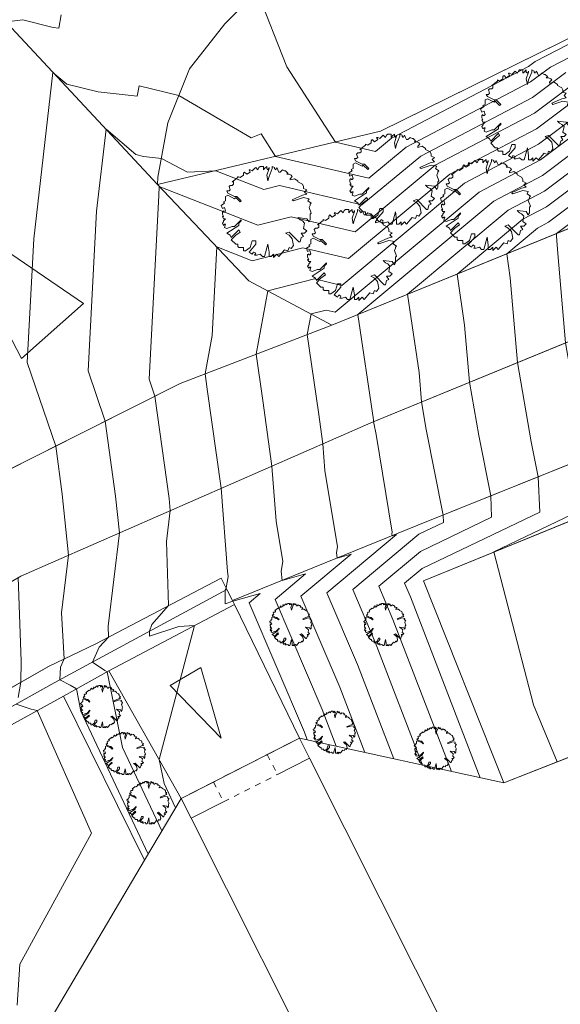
# Model space of a CAD drawing. Header units: metres. Extents: x 3490449 to 3490968, y 5754217 to 5754743.
# Tile 28 of 212: x 3490580 to 3490589, y 5754393 to 5754410. Entities that reach past the tile are written whole.
import ezdxf

# ---------------------------------------------------------------- set-up
doc = ezdxf.new("R2010")
doc.units = ezdxf.units.M
doc.header["$LTSCALE"] = 0.25
doc.linetypes.add('Kartierung-07$0$AUSGEZOGEN', pattern=[0])
doc.linetypes.add('Kartierung-07$0$STRICHLINIE', pattern=[19.05, 12.7, -6.35])
for name, color, linetype, lineweight, true_color in [('Kartierung-07$0$$BRUCH', 7, 'Continuous', 18, 0x82563a), ('Kartierung-07$0$$HOEHEN_Haupt', 7, 'Continuous', 18, 0x82563a), ('Kartierung-07$0$$HOEHEN_Mittel', 7, 'Continuous', 18, 0x82563a), ('Kartierung-07$0$B_Befestigt', 7, 'Continuous', 18, 0x82563a), ('Kartierung-07$0$B_Gelaendeknick', 7, 'Continuous', 18, 0x82563a), ('Kartierung-07$0$B_Haus', 7, 'Kartierung-07$0$AUSGEZOGEN', 18, 0x82563a), ('Kartierung-07$0$B_Hecke', 7, 'Continuous', 18, 0x82563a), ('Kartierung-07$0$B_Mauer', 7, 'Kartierung-07$0$AUSGEZOGEN', 18, 0x82563a), ('Kartierung-07$0$B_Zufahrt_Zugang', 7, 'Continuous', 18, 0x82563a), ('Kartierung-07$0$Hilfe_DGM', 7, 'Continuous', 18, 0x82563a)]:
    doc.layers.add(name, color=color, linetype=linetype, lineweight=lineweight, true_color=true_color)

# ---------------------------------------------------------------- blocks, each defined once
blk = doc.blocks.new('Kartierung-07$0$Hecke')
at = {"layer": 'Kartierung-07$0$B_Hecke'}
blk.add_lwpolyline([(-0.447, -0.197), (-0.472, -0.185), (-0.46, -0.147), (-0.472, -0.147), (-0.485, -0.16), (-0.497, -0.135), (-0.485, -0.122), (-0.485, -0.11), (-0.46, -0.085), (-0.485, -0.085), (-0.497, -0.06), (-0.485, -0.06), (-0.497, -0.035), (-0.497, -0.01), (-0.485, 0.003), (-0.485, -0.01), (-0.472, -0.01), (-0.46, 0.003), (-0.472, 0.04), (-0.497, 0.028), (-0.51, 0.065), (-0.472, 0.09), (-0.485, 0.103), (-0.46, 0.115), (-0.46, 0.14), (-0.46, 0.165), (-0.435, 0.178), (-0.36, 0.14), (-0.347, 0.153), (-0.297, 0.103), (-0.285, 0.115), (-0.335, 0.165), (-0.36, 0.165), (-0.435, 0.203), (-0.447, 0.228), (-0.422, 0.228), (-0.41, 0.24), (-0.422, 0.278), (-0.41, 0.29), (-0.385, 0.29), (-0.372, 0.303), (-0.372, 0.328), (-0.385, 0.328), (-0.322, 0.378), (-0.322, 0.39), (-0.297, 0.378), (-0.26, 0.403), (-0.26, 0.428), (-0.247, 0.44), (-0.222, 0.415), (-0.185, 0.44), (-0.197, 0.465), (-0.185, 0.465), (-0.16, 0.453), (-0.135, 0.478), (-0.122, 0.49), (-0.097, 0.465), (-0.085, 0.49), (-0.072, 0.503), (-0.035, 0.503), (-0.035, 0.465), (-0.022, 0.478), (0.003, 0.503), (0.003, 0.478), (0.015, 0.465), (0.028, 0.49), (0.028, 0.478), (0.003, 0.403), (0.015, 0.34), (0.028, 0.39), (0.065, 0.478), (0.065, 0.503), (0.09, 0.49), (0.09, 0.478), (0.103, 0.465), (0.115, 0.49), (0.128, 0.465), (0.14, 0.44), (0.153, 0.44), (0.178, 0.465), (0.203, 0.453), (0.215, 0.453), (0.24, 0.428), (0.228, 0.415), (0.253, 0.415), (0.278, 0.403), (0.29, 0.39), (0.265, 0.365), (0.265, 0.353), (0.315, 0.365), (0.353, 0.34), (0.353, 0.328), (0.403, 0.303), (0.415, 0.278), (0.415, 0.253), (0.453, 0.24), (0.428, 0.215), (0.453, 0.19), (0.403, 0.178), (0.29, 0.128), (0.303, 0.115), (0.415, 0.153), (0.478, 0.14), (0.465, 0.115), (0.503, 0.09), (0.49, 0.078), (0.49, 0.065), (0.478, 0.04), (0.503, -0.022), (0.49, -0.035), (0.49, -0.097), (0.478, -0.122), (0.453, -0.085), (0.353, -0.072), (0.378, -0.097), (0.403, -0.11), (0.428, -0.135), (0.415, -0.197), (0.453, -0.222), (0.428, -0.247), (0.39, -0.247), (0.415, -0.285), (0.39, -0.297), (0.378, -0.347), (0.365, -0.347), (0.253, -0.235), (0.215, -0.247), (0.253, -0.272), (0.29, -0.31), (0.303, -0.385), (0.278, -0.422), (0.253, -0.41), (0.24, -0.447), (0.203, -0.435), (0.14, -0.51), (0.115, -0.485), (0.078, -0.522), (0.078, -0.485), (0.053, -0.51), (0.028, -0.51), (0.028, -0.46), (0.015, -0.372), (-0.022, -0.51), (-0.047, -0.51), (-0.072, -0.485), (-0.11, -0.497), (-0.135, -0.497), (-0.122, -0.472), (-0.147, -0.46), (-0.16, -0.485), (-0.197, -0.46), (-0.122, -0.372), (-0.122, -0.335), (-0.16, -0.335), (-0.185, -0.41), (-0.235, -0.447), (-0.26, -0.447), (-0.26, -0.41), (-0.31, -0.41), (-0.322, -0.397), (-0.322, -0.372), (-0.347, -0.372), (-0.397, -0.322), (-0.347, -0.272), (-0.297, -0.235), (-0.31, -0.21), (-0.397, -0.297), (-0.41, -0.272), (-0.447, -0.247), (-0.31, -0.16), (-0.31, -0.135), (-0.285, -0.11), (-0.285, -0.097), (-0.36, -0.172), (-0.385, -0.172), (-0.447, -0.197)], dxfattribs=at)
blk = doc.blocks.new('Kartierung-07$0$Zufahrt')
at = {"layer": 'Kartierung-07$0$B_Zufahrt_Zugang'}
for p, q in [((-0.7, -2.8), (0, 0)), ((0, 0), (0.7, -2.8)), ((-0.7, -2.8), (0.7, -2.8))]:
    blk.add_line(p, q, dxfattribs=at)
blk = doc.blocks.new('Kartierung-07$0$Zugang')
at = {"layer": 'Kartierung-07$0$B_Zufahrt_Zugang'}
for p, q in [((-0.3, -1.2), (0, 0)), ((0, 0), (0.3, -1.2)), ((-0.3, -1.2), (0.3, -1.2))]:
    blk.add_line(p, q, dxfattribs=at)

msp = doc.modelspace()

# ---------------------------------------------------------------- linework, layer by layer
at = {"layer": 'Kartierung-07$0$$BRUCH', "ltscale": 0.02}
for p, q in [((3490583.385, 5754409.767), (3490584.445, 5754410.841)), ((3490586.013, 5754407.954), (3490590.977, 5754410.407)), ((3490579.71, 5754409.784), (3490582.253, 5754407.056)), ((3490582.792, 5754409.011), (3490583.385, 5754409.767)), ((3490582.425, 5754408.1), (3490582.792, 5754409.011)), ((3490582.26, 5754407.182), (3490582.425, 5754408.1)), ((3490582.253, 5754407.056), (3490586.013, 5754407.954)), ((3490585.193, 5754404.685), (3490592.565, 5754407.69)), ((3490582.253, 5754407.056), (3490582.26, 5754407.182)), ((3490582.253, 5754407.056), (3490583.793, 5754405.433)), ((3490593.063, 5754405.999), (3490585.848, 5754403.035)), ((3490583.793, 5754405.433), (3490585.193, 5754404.685)), ((3490582.633, 5754403.697), (3490585.193, 5754404.685)), ((3490593.988, 5754404.263), (3490586.645, 5754401.306)), ((3490579.053, 5754401.897), (3490582.633, 5754403.697)), ((3490585.848, 5754403.035), (3490579.944, 5754400.448)), ((3490592.339, 5754402.655), (3490586.736, 5754400.371)), ((3490586.645, 5754401.306), (3490583.519, 5754400.035)), ((3490579.944, 5754400.448), (3490568.935, 5754394.155)), ((3490581.21, 5754399.307), (3490583.323, 5754400.412)), ((3490581.21, 5754399.307), (3490583.323, 5754400.412)), ((3490583.323, 5754400.412), (3490583.421, 5754400.224)), ((3490586.736, 5754400.371), (3490588.094, 5754396.957)), ((3490583.421, 5754400.224), (3490581.39, 5754399.123)), ((3490583.421, 5754400.224), (3490583.519, 5754400.035)), ((3490583.552, 5754399.968), (3490581.433, 5754398.852)), ((3490583.519, 5754400.035), (3490583.552, 5754399.968)), ((3490584.648, 5754397.712), (3490583.552, 5754399.968)), ((3490580.411, 5754398.925), (3490581.21, 5754399.307)), ((3490580.411, 5754398.925), (3490581.21, 5754399.307)), ((3490581.39, 5754399.123), (3490580.508, 5754398.646)), ((3490588.094, 5754396.957), (3490593.789, 5754399.204)), ((3490576.63, 5754396.758), (3490580.411, 5754398.925)), ((3490576.63, 5754396.758), (3490580.411, 5754398.925)), ((3490581.433, 5754398.852), (3490580.665, 5754398.424)), ((3490581.433, 5754398.852), (3490582.65, 5754396.696)), ((3490580.508, 5754398.646), (3490576.616, 5754396.469)), ((3490580.665, 5754398.424), (3490576.764, 5754396.275)), ((3490582.033, 5754395.652), (3490580.665, 5754398.424))]:
    msp.add_line(p, q, dxfattribs=at)
at = {"layer": 'Kartierung-07$0$$HOEHEN_Haupt', "ltscale": 0.02}
for points in [[(3490587.695, 5754397.044), (3490586.521, 5754400.097), (3490586.421, 5754400.331), (3490586.716, 5754400.578), (3490588.699, 5754401.527), (3490588.673, 5754402.123), (3490588.557, 5754402.715), (3490588.323, 5754404.052), (3490588.202, 5754405.483), (3490588.142, 5754405.887), (3490588.662, 5754406.321), (3490588.849, 5754406.419), (3490591.203, 5754408.189), (3490592.025, 5754408.614), (3490593.151, 5754409.423), (3490594.636, 5754410.504), (3490595.634, 5754411.244), (3490595.834, 5754411.548), (3490596.044, 5754411.814), (3490595.846, 5754413.625), (3490595.846, 5754413.625)], [(3490583.931, 5754410.321), (3490584.436, 5754409.042), (3490585.255, 5754407.773), (3490585.928, 5754407.615), (3490586.198, 5754407.84), (3490588.512, 5754409.05), (3490588.623, 5754409.134), (3490591.002, 5754410.365)], [(3490579.71, 5754409.799), (3490579.979, 5754409.834), (3490580.49, 5754409.708), (3490580.59, 5754409.697), (3490580.628, 5754409.92)], [(3490589.913, 5754408.661), (3490588.681, 5754407.735), (3490587.43, 5754407.081), (3490585.361, 5754405.354), (3490584.901, 5754405.462), (3490584.114, 5754405.262), (3490583.917, 5754404.193), (3490584.03, 5754403.409), (3490584.183, 5754402.306), (3490584.252, 5754401.377), (3490584.366, 5754400.693), (3490584.337, 5754400.531), (3490584.354, 5754400.374), (3490584.749, 5754400.486), (3490584.234, 5754400.054), (3490585.027, 5754398.195), (3490585.265, 5754397.577)], [(3490579.901, 5754398.4), (3490579.945, 5754398.658), (3490579.95, 5754399.011), (3490579.9, 5754400.423)], [(3490579.883, 5754393.208), (3490579.93, 5754393.902), (3490581.137, 5754396.11), (3490580.222, 5754398.18), (3490580.121, 5754398.202), (3490579.868, 5754398.288)]]:
    msp.add_lwpolyline(points, dxfattribs=at)
at = {"layer": 'Kartierung-07$0$$HOEHEN_Mittel', "ltscale": 0.02}
for points in [[(3490596.005, 5754413.724), (3490596.005, 5754413.724), (3490596.224, 5754411.724), (3490595.992, 5754411.43), (3490595.771, 5754411.095), (3490594.669, 5754410.277), (3490593.364, 5754409.327), (3490592.127, 5754408.439), (3490591.461, 5754408.094), (3490588.98, 5754406.228), (3490588.98, 5754406.183), (3490589.005, 5754405.89), (3490589.132, 5754404.384), (3490589.442, 5754402.611), (3490589.475, 5754402.446), (3490589.511, 5754401.615), (3490587.925, 5754400.855), (3490588.596, 5754398.274), (3490588.993, 5754397.312)], [(3490587.209, 5754397.151), (3490586.222, 5754399.717), (3490585.984, 5754400.276), (3490586.688, 5754400.866), (3490587.887, 5754401.44), (3490587.872, 5754401.8), (3490587.672, 5754402.82), (3490587.514, 5754403.72), (3490587.433, 5754404.683), (3490587.304, 5754405.546), (3490588.416, 5754406.473), (3490588.816, 5754406.682), (3490590.945, 5754408.283), (3490591.922, 5754408.789), (3490592.939, 5754409.519), (3490594.603, 5754410.73), (3490595.497, 5754411.394), (3490595.676, 5754411.666), (3490595.864, 5754411.904), (3490595.686, 5754413.526), (3490595.686, 5754413.526)], [(3490586.723, 5754397.257), (3490585.924, 5754399.336), (3490585.546, 5754400.22), (3490586.66, 5754401.154), (3490587.075, 5754401.352), (3490587.07, 5754401.477), (3490586.786, 5754402.924), (3490586.705, 5754403.387), (3490586.663, 5754403.883), (3490586.466, 5754405.204), (3490588.169, 5754406.625), (3490588.782, 5754406.945), (3490590.687, 5754408.378), (3490591.82, 5754408.964), (3490592.727, 5754409.615), (3490594.569, 5754410.957), (3490595.36, 5754411.543), (3490595.518, 5754411.784), (3490595.685, 5754411.994), (3490595.527, 5754413.428), (3490595.527, 5754413.428)], [(3490595.368, 5754413.329), (3490595.368, 5754413.329), (3490595.505, 5754412.084), (3490595.36, 5754411.901), (3490595.223, 5754411.692), (3490594.536, 5754411.183), (3490592.514, 5754409.712), (3490591.718, 5754409.14), (3490590.429, 5754408.472), (3490588.748, 5754407.208), (3490587.923, 5754406.777), (3490585.629, 5754404.863), (3490585.894, 5754403.083), (3490585.897, 5754403.055), (3490585.901, 5754403.029), (3490585.938, 5754402.839), (3490586.211, 5754401.189), (3490586.206, 5754401.159), (3490586.209, 5754401.129), (3490586.284, 5754401.15), (3490585.109, 5754400.165), (3490585.625, 5754398.956), (3490586.237, 5754397.364)], [(3490582.095, 5754395.757), (3490580.96, 5754398.168), (3490580.883, 5754398.545), (3490580.779, 5754398.609), (3490580.607, 5754398.699), (3490580.618, 5754398.909), (3490580.675, 5754399.051), (3490580.632, 5754399.828), (3490580.751, 5754400.801), (3490580.646, 5754401.833), (3490580.534, 5754402.641), (3490580.055, 5754404.051), (3490580.166, 5754406.139), (3490580.489, 5754408.948), (3490580.723, 5754408.75), (3490581.253, 5754408.619), (3490581.91, 5754408.548), (3490581.94, 5754408.724), (3490582.611, 5754408.561), (3490583.832, 5754407.843), (3490583.998, 5754407.913), (3490584.244, 5754407.532), (3490585.815, 5754407.163), (3490586.444, 5754407.688), (3490588.545, 5754408.787), (3490588.881, 5754409.039), (3490591.104, 5754410.19)], [(3490582.325, 5754396.147), (3490581.661, 5754397.557), (3490581.402, 5754398.835), (3490581.366, 5754398.856), (3490581.154, 5754398.996), (3490581.269, 5754399.247), (3490581.423, 5754399.419), (3490581.417, 5754399.606), (3490581.609, 5754401.177), (3490581.546, 5754401.796), (3490581.37, 5754403.062), (3490581.082, 5754403.91), (3490581.225, 5754406.604), (3490581.384, 5754407.988), (3490581.887, 5754407.562), (3490582.016, 5754407.53), (3490582.317, 5754407.498), (3490582.755, 5754407.267), (3490583.233, 5754407.29), (3490584.045, 5754406.97), (3490584.309, 5754407.038), (3490585.701, 5754406.711), (3490586.691, 5754407.536), (3490588.579, 5754408.524), (3490589.139, 5754408.945)], [(3490582.556, 5754396.536), (3490582.362, 5754396.946), (3490582.28, 5754397.351), (3490582.876, 5754399.612), (3490582.61, 5754399.6), (3490582.117, 5754399.434), (3490582.118, 5754399.518), (3490582.155, 5754399.633), (3490582.439, 5754399.95), (3490582.403, 5754401.03), (3490582.467, 5754401.553), (3490582.446, 5754401.76), (3490582.206, 5754403.483), (3490582.109, 5754403.769), (3490582.274, 5754406.869), (3490582.282, 5754407.025), (3490583.947, 5754406.37), (3490584.506, 5754406.512), (3490585.588, 5754406.258), (3490586.937, 5754407.384), (3490588.613, 5754408.261), (3490589.397, 5754408.85)], [(3490584.779, 5754397.683), (3490584.729, 5754397.815), (3490583.797, 5754399.999), (3490583.982, 5754400.154), (3490583.524, 5754400.025), (3490583.392, 5754399.98), (3490583.395, 5754400.21), (3490583.408, 5754400.249), (3490583.443, 5754400.444), (3490583.43, 5754400.523), (3490583.325, 5754401.93), (3490583.092, 5754403.602), (3490583.055, 5754403.86), (3490583.174, 5754404.507), (3490583.251, 5754406.005), (3490583.848, 5754405.769), (3490584.703, 5754405.987), (3490585.474, 5754405.806), (3490587.184, 5754407.233), (3490588.647, 5754407.998), (3490589.655, 5754408.756)], [(3490590.171, 5754408.567), (3490588.714, 5754407.472), (3490587.676, 5754406.929), (3490585.247, 5754404.902), (3490585.098, 5754404.937), (3490584.843, 5754404.872), (3490584.779, 5754404.525), (3490584.967, 5754403.216), (3490585.041, 5754402.682), (3490585.075, 5754402.232), (3490585.289, 5754400.941), (3490585.271, 5754400.845), (3490585.281, 5754400.752), (3490585.517, 5754400.818), (3490584.672, 5754400.11), (3490585.326, 5754398.576), (3490585.751, 5754397.47)]]:
    msp.add_lwpolyline(points, dxfattribs=at)
at = {"layer": 'Kartierung-07$0$B_Befestigt', "ltscale": 0.02}
for points in [[(3490577.413, 5754401.111), (3490579.053, 5754401.897), (3490582.633, 5754403.697), (3490585.193, 5754404.685), (3490592.565, 5754407.69), (3490597.254, 5754409.566), (3490603.046, 5754411.611), (3490608.322, 5754413.492), (3490612.226, 5754414.659), (3490613.795, 5754415.126)], [(3490582.253, 5754407.056), (3490586.013, 5754407.954), (3490590.977, 5754410.407), (3490594.318, 5754412.678)], [(3490612.819, 5754411.551), (3490609.423, 5754410.469), (3490604.221, 5754408.53), (3490601.192, 5754407.475), (3490600.664, 5754406.895), (3490600.034, 5754406.65), (3490593.988, 5754404.263), (3490586.645, 5754401.306), (3490583.519, 5754400.035)], [(3490582.26, 5754407.182), (3490582.253, 5754407.056)], [(3490583.793, 5754405.433), (3490582.253, 5754407.056)], [(3490593.811, 5754404.078), (3490592.339, 5754402.655), (3490586.736, 5754400.371), (3490588.094, 5754396.957), (3490593.789, 5754399.204), (3490599.957, 5754406.517)], [(3490583.793, 5754405.433), (3490585.193, 5754404.685)], [(3490570.735, 5754393.336), (3490570.628, 5754393.527), (3490576.63, 5754396.758), (3490580.411, 5754398.925), (3490581.21, 5754399.307), (3490583.323, 5754400.412)], [(3490583.323, 5754400.412), (3490583.421, 5754400.224)], [(3490583.421, 5754400.224), (3490583.519, 5754400.035), (3490583.552, 5754399.968)], [(3490583.552, 5754399.968), (3490581.433, 5754398.852), (3490580.665, 5754398.424), (3490576.764, 5754396.275), (3490571.229, 5754393.28), (3490571.225, 5754393.278)], [(3490584.648, 5754397.712), (3490583.552, 5754399.968)], [(3490581.433, 5754398.852), (3490582.65, 5754396.696)], [(3490582.033, 5754395.652), (3490580.665, 5754398.424)]]:
    msp.add_lwpolyline(points, dxfattribs=at)
for points, elevation in [([(3490582.26, 5754407.182), (3490582.425, 5754408.1), (3490582.792, 5754409.011), (3490583.385, 5754409.767), (3490584.445, 5754410.841), (3490585.56, 5754411.728), (3490586.41, 5754412.257)], 160.768), ([(3490575.559, 5754405.533), (3490579.71, 5754409.784), (3490582.253, 5754407.056)], 161.286)]:
    msp.add_lwpolyline(points, dxfattribs=dict(at, elevation=elevation))
at = {"layer": 'Kartierung-07$0$B_Gelaendeknick', "ltscale": 0.02}
for points, elevation in [([(3490608.747, 5754412.044), (3490603.594, 5754410.022), (3490597.852, 5754407.96), (3490593.063, 5754405.999), (3490585.848, 5754403.035), (3490579.944, 5754400.448), (3490568.935, 5754394.155), (3490564.979, 5754391.979), (3490562.105, 5754390.502)], 157.369), ([(3490583.421, 5754400.224), (3490581.39, 5754399.123), (3490580.508, 5754398.646), (3490576.616, 5754396.469)], 160.598)]:
    msp.add_lwpolyline(points, dxfattribs=dict(at, elevation=elevation))
at = {"layer": 'Kartierung-07$0$B_Haus', "ltscale": 0.02}
for points in [[(3490584.818, 5754397.378), (3490587.201, 5754392.63)], [(3490582.82, 5754396.362), (3490585.197, 5754391.625)]]:
    msp.add_lwpolyline(points, dxfattribs=at)
at = {"layer": 'Kartierung-07$0$B_Mauer', "ltscale": 0.02}
for points, elevation in [([(3490584.104, 5754397.435), (3490584.648, 5754397.712)], 160.659), ([(3490584.648, 5754397.712), (3490584.818, 5754397.378)], 160.627), ([(3490582.65, 5754396.696), (3490583.194, 5754396.973)], 160.659), ([(3490582.65, 5754396.696), (3490582.82, 5754396.362)], 160.659)]:
    msp.add_lwpolyline(points, dxfattribs=dict(at, elevation=elevation))
at = {"layer": 'Kartierung-07$0$B_Mauer', "linetype": 'Kartierung-07$0$STRICHLINIE', "ltscale": 0.005, "elevation": 160.659}
msp.add_lwpolyline([(3490583.194, 5754396.973), (3490584.104, 5754397.435)], dxfattribs=at)
at = {"layer": 'Kartierung-07$0$B_Mauer', "linetype": 'Kartierung-07$0$STRICHLINIE', "ltscale": 0.002}
for points in [[(3490584.104, 5754397.435), (3490584.274, 5754397.101)], [(3490583.194, 5754396.973), (3490583.364, 5754396.639)]]:
    msp.add_lwpolyline(points, dxfattribs=at)
at = {"layer": 'Kartierung-07$0$B_Mauer', "ltscale": 0.02}
for points in [[(3490584.274, 5754397.101), (3490584.818, 5754397.378)], [(3490582.82, 5754396.362), (3490583.364, 5754396.639)]]:
    msp.add_lwpolyline(points, dxfattribs=at)
at = {"layer": 'Kartierung-07$0$B_Mauer', "linetype": 'Kartierung-07$0$STRICHLINIE', "ltscale": 0.005}
msp.add_lwpolyline([(3490583.364, 5754396.639), (3490584.274, 5754397.101)], dxfattribs=at)
at = {"layer": 'Kartierung-07$0$Hilfe_DGM', "ltscale": 0.02}
msp.add_lwpolyline([(3490625.38, 5754410.516), (3490619.107, 5754410.985), (3490600.736, 5754406.776), (3490597.364, 5754401.207), (3490593.789, 5754399.204), (3490588.094, 5754396.957), (3490584.648, 5754397.712), (3490582.65, 5754396.696), (3490582.033, 5754395.652), (3490580.33, 5754392.768), (3490577.161, 5754391.465), (3490571.751, 5754388.29), (3490571.631, 5754388.294), (3490569.623, 5754390.377), (3490564.746, 5754387.847), (3490559.332, 5754381.616), (3490556.162, 5754375.669), (3490555.307, 5754369.665), (3490555.782, 5754362.266), (3490546.485, 5754345.473), (3490545.426, 5754351.187), (3490544.488, 5754351.495), (3490541.66, 5754352.085)], dxfattribs=at)

# ---------------------------------------------------------------- block references
at = {"layer": 'Kartierung-07$0$B_Hecke', "ltscale": 0.02}
for p, xscale, yscale, zscale in [((3490588.468, 5754408.236), 1.5, 1.5, 1.5), ((3490586.244, 5754407.154), 1.5, 1.5, 1.5), ((3490587.79, 5754406.726), 1.5, 1.5, 1.5), ((3490584.091, 5754406.607), 1.5, 1.5, 1.5), ((3490585.53, 5754405.882), 1.5, 1.5, 1.5), ((3490584.501, 5754399.636), 0.7000000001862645, 0.7000000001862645, 0.7000000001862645), ((3490586.089, 5754399.636), 0.7000000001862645, 0.7000000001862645, 0.7000000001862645), ((3490581.312, 5754398.251), 0.7000000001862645, 0.7000000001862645, 0.7000000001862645), ((3490585.237, 5754397.816), 0.7000000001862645, 0.7000000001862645, 0.7000000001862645), ((3490581.697, 5754397.457), 0.7000000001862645, 0.7000000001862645, 0.7000000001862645), ((3490586.941, 5754397.545), 0.7000000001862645, 0.7000000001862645, 0.7000000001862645), ((3490582.094, 5754396.627), 0.7000000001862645, 0.7000000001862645, 0.7000000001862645)]:
    msp.add_blockref('Kartierung-07$0$Hecke', p, dxfattribs=dict(at, xscale=xscale, yscale=yscale, zscale=zscale))
at = {"layer": 'Kartierung-07$0$B_Zufahrt_Zugang', "ltscale": 0.02}
for name, p, rotation in [('Kartierung-07$0$Zufahrt', (3490578.62, 5754406.678), 41.64527184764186), ('Kartierung-07$0$Zugang', (3490583.326, 5754397.714), 210.0493882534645)]:
    msp.add_blockref(name, p, dxfattribs=dict(at, rotation=rotation))

doc.saveas('drawing.dxf')
